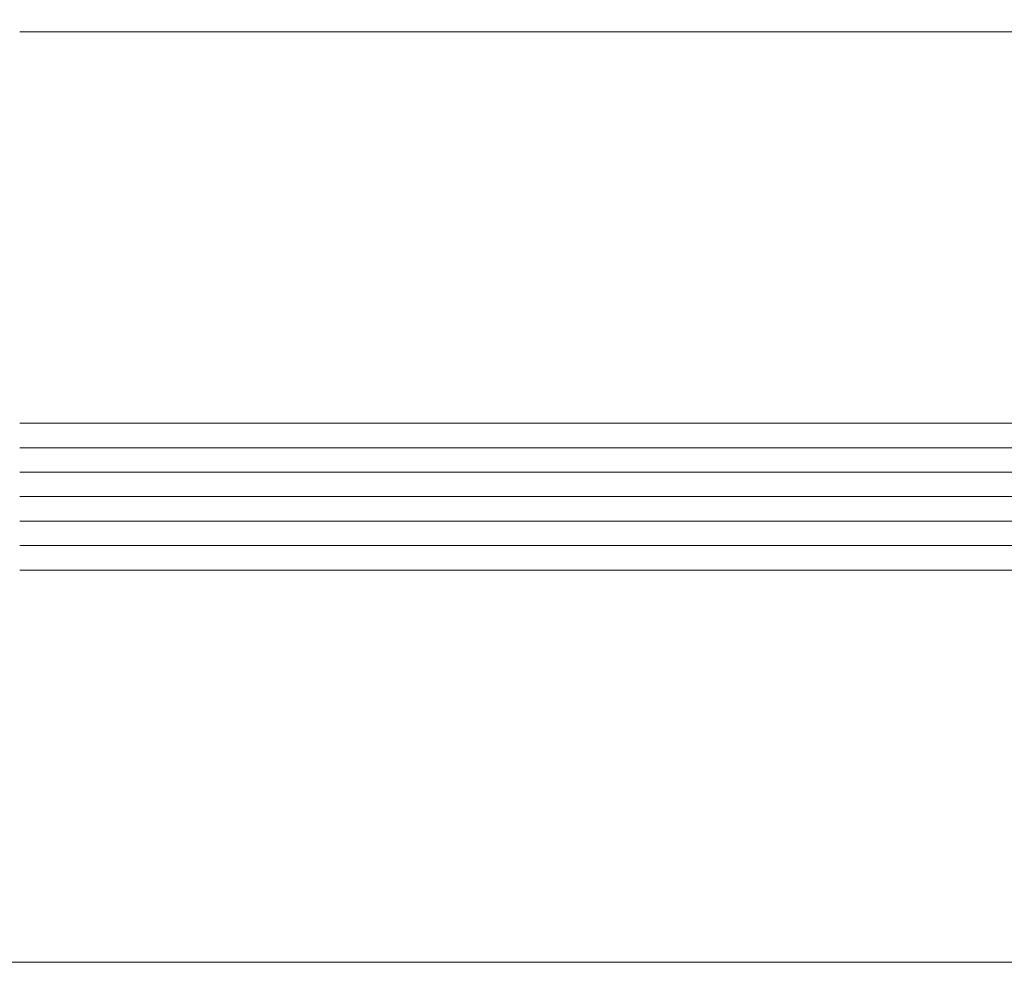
# Model space of a CAD drawing. Extents: x 1911006 to 2186114, y 709265 to 747216.
# Tile 228 of 256: x 1926410 to 1926451, y 735136 to 735175. Entities that reach past the tile are written whole.
import ezdxf

# ---------------------------------------------------------------- set-up
doc = ezdxf.new("R2010")
doc.units = 0
doc.header["$LTSCALE"] = 500
doc.header["$MEASUREMENT"] = 0
doc.linetypes.add('ACAD_ISO02W100', pattern=[15, 12, -3])
for name, color, linetype, lineweight in [('!_A_03_ČIARKOVANÁ', 41, 'ACAD_ISO02W100', 13), ('_MB_kreskowanie_szklo_0.09', 157, 'CONTINUOUS', 9), ('_MB_szklo_0.15', 142, 'CONTINUOUS', 15)]:
    doc.layers.add(name, color=color, linetype=linetype, lineweight=lineweight)

msp = doc.modelspace()

# ---------------------------------------------------------------- linework, layer by layer
at = {"layer": '!_A_03_ČIARKOVANÁ', "color": 7}
msp.add_lwpolyline([(1917346.454, 735136.387), (1933649.454, 735136.387)], dxfattribs=at)
at = {"layer": '_MB_kreskowanie_szklo_0.09', "color": 7}
for points in [[(1926470.454, 735157.427), (1926410.454, 735157.427)], [(1926470.454, 735156.427), (1926410.454, 735156.427)], [(1926470.454, 735155.427), (1926410.454, 735155.427)], [(1926470.454, 735154.427), (1926410.454, 735154.427)], [(1926470.454, 735153.427), (1926410.454, 735153.427)]]:
    msp.add_lwpolyline(points, dxfattribs=at)
at = {"layer": '_MB_szklo_0.15', "color": 7}
for points in [[(1926410.454, 735174.427), (1926470.454, 735174.427), (1926470.454, 735178.427), (1926410.454, 735178.427)], [(1926410.454, 735152.427), (1926470.454, 735152.427), (1926470.454, 735158.427), (1926410.454, 735158.427)]]:
    msp.add_lwpolyline(points, dxfattribs=at)

doc.saveas('drawing.dxf')
